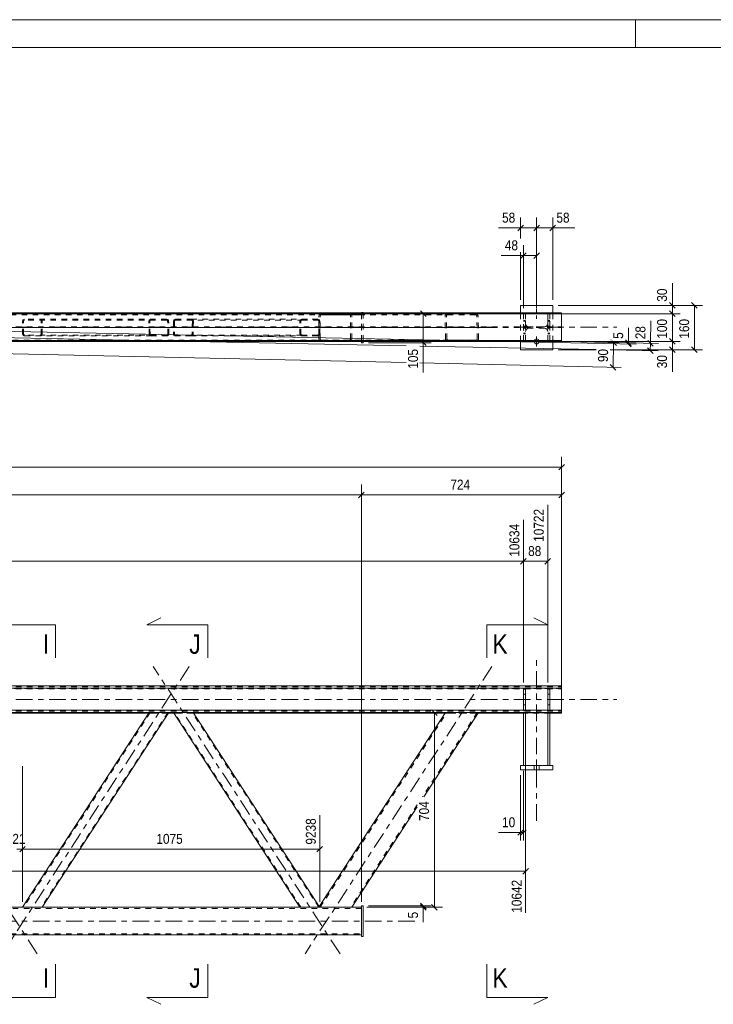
# Model space of a CAD drawing. Header units: millimetres. Extents: x 0 to 914, y 0 to 420.
# Tile 9 of 11: x 593 to 718, y 242 to 420. Entities that reach past the tile are written whole.
import ezdxf

# ---------------------------------------------------------------- set-up
doc = ezdxf.new("R2010")
doc.units = ezdxf.units.MM
for name, pattern in [('XKITLINE00', [0]), ('XKITLINE01', [4, 1, -1, 1, -1]), ('XKITLINE03', [6, 3, -1, 1, -1])]:
    doc.linetypes.add(name, pattern=pattern)
for name, color, linetype, lineweight in [('Arkusz rysunku', 3, 'Continuous', 0), ('Element', 2, 'Continuous', 0), ('Przekrój', 7, 'Continuous', 0), ('Wymiar', 4, 'Continuous', 0), ('Śruba', 3, 'Continuous', 0)]:
    doc.layers.add(name, color=color, linetype=linetype, lineweight=lineweight)
doc.styles.add('ARIAL', font='ARIAL.TTF')

msp = doc.modelspace()

# ---------------------------------------------------------------- linework, layer by layer
at = {"layer": 'Arkusz rysunku', "linetype": 'XKITLINE00', "lineweight": 0}
for p, q in [((914, 420), (0, 420)), ((704, 415), (704, 420)), ((909, 415), (5, 415))]:
    msp.add_line(p, q, dxfattribs=at)
at = {"layer": 'Element', "linetype": 'XKITLINE00', "lineweight": 0}
for p, q in [((683.23, 368.38), (683.23, 367.03)), ((683.23, 368.38), (689.03, 368.38)), ((689.03, 368.38), (689.03, 367.03)), ((152.03, 367.03), (690.63, 367.03)), ((654.46, 367.13), (654.46, 367.03)), ((654.76, 367.13), (654.46, 367.13)), ((654.76, 367.13), (654.76, 367.03)), ((690.63, 367.03), (690.63, 361.89)), ((213.7, 362.03), (690.63, 362.03)), ((213.7, 362.02), (690.63, 362.02)), ((690.63, 361.89), (213.7, 361.89)), ((213.7, 361.88), (690.63, 361.88)), ((647.25, 361.88), (647.24, 361.88)), ((675.16, 361.88), (647.25, 361.88)), ((654.46, 361.63), (654.46, 361.88)), ((654.76, 361.63), (654.46, 361.63)), ((654.76, 361.63), (654.76, 361.88)), ((670.15, 361.88), (670.15, 361.88)), ((675.16, 361.88), (675.17, 361.88)), ((683.23, 360.38), (683.23, 361.88)), ((683.73, 361.92), (683.73, 362.02)), ((683.73, 361.92), (684.13, 361.92)), ((683.73, 361.88), (683.73, 361.88)), ((684.13, 361.88), (683.73, 361.88)), ((684.13, 361.92), (684.13, 362.02)), ((684.13, 361.88), (684.13, 361.88)), ((688.13, 361.92), (688.13, 362.02)), ((688.13, 361.92), (688.53, 361.92)), ((688.13, 361.88), (688.13, 361.88)), ((688.53, 361.88), (688.13, 361.88)), ((688.53, 361.92), (688.53, 362.02)), ((688.53, 361.88), (688.53, 361.88)), ((689.03, 360.38), (689.03, 361.88)), ((690.63, 361.88), (690.63, 361.89)), ((689.03, 360.38), (683.23, 360.38)), ((152.03, 299.65), (690.63, 299.65)), ((152.03, 299.25), (690.63, 299.25)), ((683.73, 295.25), (683.73, 299.23)), ((683.73, 299.23), (684.13, 299.23)), ((684.13, 299.23), (684.13, 295.25)), ((688.13, 295.25), (688.13, 299.23)), ((688.13, 299.23), (688.53, 299.23)), ((688.53, 299.23), (688.53, 295.25)), ((690.63, 299.65), (690.63, 294.7)), ((683.73, 295.28), (684.13, 295.28)), ((688.13, 295.28), (688.53, 295.28)), ((152.03, 295.25), (690.63, 295.25)), ((670.15, 294.85), (168.12, 294.85)), ((616.03, 294.7), (569.39, 294.7)), ((616.1, 294.81), (593.22, 259.65)), ((619.68, 294.81), (596.8, 259.65)), ((616.1, 294.81), (616.13, 294.82)), ((616.13, 294.82), (616.21, 294.82)), ((616.21, 294.82), (616.33, 294.82)), ((616.33, 294.82), (616.47, 294.82)), ((616.47, 294.82), (619.33, 294.82)), ((619.33, 294.82), (619.47, 294.82)), ((619.47, 294.82), (619.58, 294.82)), ((619.58, 294.82), (619.66, 294.82)), ((620.55, 294.7), (619.61, 294.7)), ((619.66, 294.82), (619.68, 294.81)), ((620.48, 294.81), (620.5, 294.82)), ((643.36, 259.65), (620.48, 294.81)), ((620.5, 294.82), (620.58, 294.82)), ((620.58, 294.82), (620.69, 294.82)), ((620.69, 294.82), (620.83, 294.82)), ((620.83, 294.82), (623.69, 294.82)), ((623.69, 294.82), (623.83, 294.82)), ((623.83, 294.82), (623.95, 294.82)), ((623.95, 294.82), (624.03, 294.82)), ((624.03, 294.82), (624.06, 294.81)), ((646.85, 259.78), (624.06, 294.81)), ((669.57, 294.7), (624.13, 294.7)), ((646.77, 259.65), (669.67, 294.84)), ((675.63, 294.84), (665.72, 279.6)), ((669.67, 294.84), (669.71, 294.85)), ((669.71, 294.85), (669.81, 294.85)), ((669.81, 294.85), (669.97, 294.85)), ((669.97, 294.85), (670.15, 294.85)), ((675.16, 294.85), (670.15, 294.85)), ((670.15, 294.85), (675.16, 294.85)), ((675.16, 294.85), (675.35, 294.85)), ((675.17, 294.85), (690.63, 294.85)), ((675.35, 294.85), (675.5, 294.85)), ((675.5, 294.85), (675.6, 294.85)), ((683.73, 294.7), (675.54, 294.7)), ((675.6, 294.85), (675.63, 294.84)), ((683.73, 294.85), (683.73, 285.29)), ((684.13, 294.85), (683.73, 294.85)), ((684.13, 285.29), (684.13, 294.85)), ((684.13, 294.8), (684.17, 294.79)), ((684.17, 294.79), (684.3, 294.79)), ((684.3, 294.79), (684.5, 294.78)), ((684.5, 294.78), (684.73, 294.78)), ((684.73, 294.78), (687.53, 294.78)), ((687.53, 294.78), (687.76, 294.78)), ((687.76, 294.78), (687.95, 294.79)), ((687.95, 294.79), (688.08, 294.79)), ((688.08, 294.79), (688.13, 294.8)), ((688.53, 294.85), (688.13, 294.85)), ((688.13, 294.85), (688.13, 285.29)), ((688.53, 285.29), (688.53, 294.85)), ((690.63, 294.7), (688.53, 294.7)), ((683.23, 285.29), (683.23, 284.49)), ((689.03, 285.29), (683.23, 285.29)), ((689.03, 284.49), (689.03, 285.29)), ((683.23, 284.49), (689.03, 284.49)), ((664.53, 277.77), (652.74, 259.65)), ((654.46, 259.9), (654.46, 254.4)), ((654.46, 259.9), (654.76, 259.9)), ((654.76, 259.9), (654.76, 254.4)), ((646.77, 259.65), (277.03, 259.65)), ((646.77, 259.65), (646.77, 259.65)), ((652.7, 259.65), (646.77, 259.65)), ((652.74, 259.65), (652.7, 259.65)), ((654.46, 259.65), (652.74, 259.65)), ((277.09, 254.65), (654.46, 254.65)), ((654.46, 254.4), (654.76, 254.4))]:
    msp.add_line(p, q, dxfattribs=at)
at = {"layer": 'Element', "linetype": 'XKITLINE01', "lineweight": 0}
for p, q in [((152.03, 367.01), (690.63, 367.01)), ((690.63, 366.89), (152.03, 366.89)), ((690.63, 366.88), (152.03, 366.88)), ((185.07, 366.88), (654.46, 366.88)), ((185.07, 366.68), (654.46, 366.68)), ((646.77, 366.48), (646.81, 366.63)), ((646.77, 362.28), (646.77, 366.48)), ((647.03, 366.55), (647.01, 366.48)), ((647.01, 362.28), (647.01, 366.48)), ((647.08, 366.62), (647.03, 366.55)), ((647.07, 366.85), (647.25, 366.88)), ((647.16, 366.66), (647.08, 366.62)), ((647.25, 366.68), (647.16, 366.66)), ((675.06, 366.88), (647.25, 366.88)), ((675.07, 366.68), (647.25, 366.68)), ((652.26, 366.88), (652.44, 366.85)), ((652.35, 366.66), (652.26, 366.68)), ((652.43, 366.62), (652.35, 366.66)), ((652.48, 366.55), (652.43, 366.62)), ((652.5, 366.48), (652.48, 366.55)), ((652.5, 362.28), (652.5, 366.48)), ((652.7, 366.63), (652.74, 366.48)), ((652.74, 362.28), (652.74, 366.48)), ((654.46, 367.03), (654.46, 361.88)), ((654.46, 366.88), (654.46, 361.88)), ((654.76, 367.03), (654.76, 361.88)), ((669.62, 366.63), (669.58, 366.48)), ((669.67, 362.28), (669.58, 366.48)), ((669.72, 366.76), (669.62, 366.63)), ((669.87, 366.85), (669.72, 366.76)), ((669.82, 366.48), (669.84, 366.55)), ((669.91, 362.28), (669.82, 366.48)), ((669.84, 366.55), (669.89, 366.62)), ((670.05, 366.88), (669.87, 366.85)), ((669.89, 366.62), (669.96, 366.66)), ((669.96, 366.66), (670.06, 366.68)), ((675.25, 366.85), (675.06, 366.88)), ((675.07, 366.68), (675.16, 366.66)), ((675.16, 366.66), (675.24, 366.62)), ((675.24, 366.62), (675.29, 366.55)), ((675.4, 366.76), (675.25, 366.85)), ((675.29, 366.55), (675.31, 366.48)), ((675.39, 362.28), (675.31, 366.48)), ((675.51, 366.63), (675.4, 366.76)), ((675.55, 366.48), (675.51, 366.63)), ((675.63, 362.28), (675.55, 366.48)), ((683.23, 361.88), (683.23, 367.03)), ((684.13, 366.99), (683.73, 366.99)), ((683.73, 366.99), (683.73, 364.55)), ((683.73, 366.88), (684.13, 366.88)), ((683.73, 361.88), (683.73, 366.88)), ((684.13, 366.86), (683.73, 366.86)), ((684.13, 364.55), (684.13, 366.99)), ((684.13, 366.88), (684.13, 365.1)), ((688.53, 366.99), (688.13, 366.99)), ((688.13, 366.99), (688.13, 364.55)), ((688.13, 365.1), (688.13, 366.88)), ((688.13, 366.88), (688.53, 366.88)), ((688.53, 366.86), (688.13, 366.86)), ((688.53, 364.55), (688.53, 366.99)), ((688.53, 361.88), (688.53, 366.88)), ((689.03, 361.88), (689.03, 367.03)), ((593.22, 365.58), (593.25, 365.69)), ((593.22, 363.18), (593.22, 365.58)), ((593.25, 365.69), (593.33, 365.79)), ((593.33, 365.79), (593.45, 365.85)), ((593.42, 365.63), (593.4, 365.58)), ((593.4, 363.18), (593.4, 365.58)), ((593.46, 365.68), (593.42, 365.63)), ((593.45, 365.85), (593.58, 365.88)), ((593.51, 365.72), (593.46, 365.68)), ((593.58, 365.73), (593.51, 365.72)), ((619.27, 365.88), (593.58, 365.88)), ((619.27, 365.73), (593.58, 365.73)), ((596.45, 365.88), (596.58, 365.85)), ((596.51, 365.72), (596.45, 365.73)), ((596.57, 365.68), (596.51, 365.72)), ((596.61, 365.63), (596.57, 365.68)), ((596.58, 365.85), (596.7, 365.79)), ((596.62, 365.58), (596.61, 365.63)), ((596.62, 363.18), (596.62, 365.58)), ((596.7, 365.79), (596.78, 365.69)), ((596.78, 365.69), (596.8, 365.58)), ((596.8, 363.18), (596.8, 365.58)), ((616.08, 365.69), (616.05, 365.58)), ((616.1, 363.18), (616.05, 365.58)), ((616.15, 365.79), (616.08, 365.69)), ((616.27, 365.85), (616.15, 365.79)), ((616.23, 365.58), (616.25, 365.63)), ((616.28, 363.18), (616.23, 365.58)), ((616.25, 365.63), (616.28, 365.68)), ((616.41, 365.88), (616.27, 365.85)), ((616.28, 365.68), (616.34, 365.72)), ((616.34, 365.72), (616.41, 365.73)), ((619.41, 365.85), (619.27, 365.88)), ((619.27, 365.73), (619.34, 365.72)), ((619.34, 365.72), (619.4, 365.68)), ((619.4, 365.68), (619.44, 365.63)), ((619.52, 365.79), (619.41, 365.85)), ((619.44, 365.63), (619.45, 365.58)), ((619.5, 363.18), (619.45, 365.58)), ((619.6, 365.69), (619.52, 365.79)), ((619.63, 365.58), (619.6, 365.69)), ((619.68, 363.18), (619.63, 365.58)), ((620.53, 365.58), (620.48, 363.18)), ((620.56, 365.69), (620.53, 365.58)), ((620.64, 365.79), (620.56, 365.69)), ((620.75, 365.85), (620.64, 365.79)), ((620.71, 365.58), (620.66, 363.18)), ((620.71, 365.58), (620.72, 365.64)), ((620.72, 365.64), (620.76, 365.68)), ((620.89, 365.88), (620.75, 365.85)), ((620.76, 365.68), (620.82, 365.72)), ((620.82, 365.72), (620.89, 365.73)), ((620.89, 365.88), (623.75, 365.88)), ((620.89, 365.73), (643.72, 365.73)), ((620.89, 365.73), (623.75, 365.73)), ((623.75, 365.88), (646.58, 365.88)), ((623.89, 365.85), (623.75, 365.88)), ((623.75, 365.73), (623.82, 365.72)), ((623.82, 365.72), (623.88, 365.68)), ((623.88, 365.68), (623.92, 365.64)), ((623.93, 365.58), (623.88, 363.18)), ((624.01, 365.79), (623.89, 365.85)), ((623.92, 365.64), (623.93, 365.58)), ((624.08, 365.69), (624.01, 365.79)), ((624.11, 365.58), (624.06, 363.18)), ((624.11, 365.58), (624.08, 365.69)), ((643.36, 365.58), (643.39, 365.69)), ((643.36, 363.18), (643.36, 365.58)), ((643.39, 365.69), (643.46, 365.79)), ((643.46, 365.79), (643.58, 365.85)), ((643.55, 365.63), (643.54, 365.58)), ((643.54, 363.18), (643.54, 365.58)), ((643.59, 365.68), (643.55, 365.63)), ((643.58, 365.85), (643.72, 365.88)), ((643.65, 365.72), (643.59, 365.68)), ((643.72, 365.73), (643.65, 365.72)), ((646.58, 365.88), (643.72, 365.88)), ((643.72, 365.73), (646.58, 365.73)), ((646.58, 365.88), (646.72, 365.85)), ((646.65, 365.72), (646.58, 365.73)), ((646.71, 365.68), (646.65, 365.72)), ((646.75, 365.63), (646.71, 365.68)), ((646.72, 365.85), (646.83, 365.79)), ((646.76, 365.58), (646.75, 365.63)), ((646.76, 363.18), (646.76, 365.58)), ((646.83, 365.79), (646.91, 365.69)), ((646.91, 365.69), (646.94, 365.58)), ((646.94, 363.18), (646.94, 365.58)), ((683.73, 365.64), (684.13, 365.64)), ((683.73, 365.52), (684.13, 365.52)), ((684.17, 364.87), (684.13, 365.1)), ((684.13, 365.1), (684.17, 364.87)), ((684.3, 364.68), (684.17, 364.87)), ((684.5, 364.55), (684.3, 364.68)), ((687.95, 364.68), (687.76, 364.55)), ((688.08, 364.87), (687.95, 364.68)), ((688.13, 365.1), (688.08, 364.87)), ((688.08, 364.87), (688.13, 365.1)), ((688.13, 365.64), (688.53, 365.64)), ((688.13, 365.52), (688.53, 365.52)), ((152.03, 364.53), (690.63, 364.53)), ((152.03, 364.37), (690.63, 364.37)), ((593.25, 363.06), (593.22, 363.18)), ((593.33, 362.97), (593.25, 363.06)), ((593.45, 362.9), (593.33, 362.97)), ((593.4, 363.18), (593.42, 363.12)), ((593.42, 363.12), (593.46, 363.07)), ((593.58, 362.88), (593.45, 362.9)), ((593.46, 363.07), (593.51, 363.04)), ((593.51, 363.04), (593.58, 363.03)), ((619.33, 363.03), (593.58, 363.03)), ((593.58, 362.88), (616.47, 362.88)), ((596.45, 363.03), (596.51, 363.04)), ((596.58, 362.9), (596.45, 362.88)), ((596.51, 363.04), (596.57, 363.07)), ((596.57, 363.07), (596.61, 363.12)), ((596.7, 362.97), (596.58, 362.9)), ((596.61, 363.12), (596.62, 363.18)), ((596.78, 363.06), (596.7, 362.97)), ((596.8, 363.18), (596.78, 363.06)), ((616.1, 363.18), (616.13, 363.06)), ((616.13, 363.06), (616.21, 362.97)), ((616.21, 362.97), (616.33, 362.9)), ((616.3, 363.12), (616.28, 363.18)), ((616.34, 363.07), (616.3, 363.12)), ((616.33, 362.9), (616.47, 362.88)), ((616.4, 363.04), (616.34, 363.07)), ((616.46, 363.03), (616.4, 363.04)), ((616.47, 362.88), (619.33, 362.88)), ((619.4, 363.04), (619.33, 363.03)), ((619.33, 362.88), (619.47, 362.9)), ((619.45, 363.07), (619.4, 363.04)), ((619.49, 363.12), (619.45, 363.07)), ((619.47, 362.9), (619.58, 362.97)), ((619.5, 363.18), (619.49, 363.12)), ((619.58, 362.97), (619.66, 363.06)), ((619.66, 363.06), (619.68, 363.18)), ((620.48, 363.18), (620.5, 363.06)), ((620.5, 363.06), (620.58, 362.97)), ((620.58, 362.97), (620.69, 362.9)), ((620.67, 363.12), (620.66, 363.18)), ((620.71, 363.07), (620.67, 363.12)), ((620.69, 362.9), (620.83, 362.88)), ((620.76, 363.04), (620.71, 363.07)), ((620.83, 363.03), (620.76, 363.04)), ((643.72, 363.03), (620.83, 363.03)), ((620.83, 363.03), (623.7, 363.03)), ((623.69, 362.88), (620.83, 362.88)), ((623.69, 362.88), (623.83, 362.9)), ((646.58, 362.88), (623.69, 362.88)), ((623.77, 363.04), (623.7, 363.03)), ((623.82, 363.07), (623.77, 363.04)), ((623.86, 363.12), (623.82, 363.07)), ((623.83, 362.9), (623.95, 362.97)), ((623.88, 363.18), (623.86, 363.12)), ((623.95, 362.97), (624.03, 363.06)), ((624.03, 363.06), (624.06, 363.18)), ((643.39, 363.06), (643.36, 363.18)), ((643.46, 362.97), (643.39, 363.06)), ((643.58, 362.9), (643.46, 362.97)), ((643.54, 363.18), (643.55, 363.12)), ((643.55, 363.12), (643.59, 363.07)), ((643.72, 362.88), (643.58, 362.9)), ((643.59, 363.07), (643.65, 363.04)), ((643.65, 363.04), (643.72, 363.03)), ((646.58, 363.03), (643.72, 363.03)), ((643.72, 362.88), (646.58, 362.88)), ((646.58, 363.03), (646.65, 363.04)), ((646.72, 362.9), (646.58, 362.88)), ((646.65, 363.04), (646.71, 363.07)), ((646.71, 363.07), (646.75, 363.12)), ((646.83, 362.97), (646.72, 362.9)), ((646.75, 363.12), (646.76, 363.18)), ((646.91, 363.06), (646.83, 362.97)), ((646.94, 363.18), (646.91, 363.06)), ((683.73, 364.61), (684.13, 364.61)), ((683.73, 364.55), (684.13, 364.55)), ((684.13, 364.36), (683.73, 364.36)), ((683.73, 362.02), (683.73, 364.36)), ((684.13, 364.3), (683.73, 364.3)), ((683.73, 363.39), (684.13, 363.39)), ((683.73, 363.27), (684.13, 363.27)), ((684.13, 362.02), (684.13, 364.36)), ((684.13, 363.65), (684.17, 363.88)), ((684.17, 363.88), (684.13, 363.65)), ((684.13, 361.88), (684.13, 363.65)), ((684.17, 363.88), (684.3, 364.08)), ((684.3, 364.08), (684.5, 364.21)), ((684.73, 364.5), (684.5, 364.55)), ((684.5, 364.55), (684.73, 364.5)), ((684.5, 364.21), (684.73, 364.25)), ((684.73, 364.25), (684.5, 364.21)), ((687.53, 364.5), (684.73, 364.5)), ((687.53, 364.25), (684.73, 364.25)), ((687.76, 364.55), (687.53, 364.5)), ((687.53, 364.5), (687.76, 364.55)), ((687.53, 364.25), (687.76, 364.21)), ((687.76, 364.21), (687.53, 364.25)), ((687.76, 364.21), (687.95, 364.08)), ((687.95, 364.08), (688.08, 363.88)), ((688.08, 363.88), (688.13, 363.65)), ((688.13, 363.65), (688.08, 363.88)), ((688.13, 364.61), (688.53, 364.61)), ((688.13, 364.55), (688.53, 364.55)), ((688.53, 364.36), (688.13, 364.36)), ((688.13, 362.02), (688.13, 364.36)), ((688.53, 364.3), (688.13, 364.3)), ((688.13, 361.88), (688.13, 363.65)), ((688.13, 363.39), (688.53, 363.39)), ((688.13, 363.27), (688.53, 363.27)), ((688.53, 362.02), (688.53, 364.36)), ((654.46, 362.08), (213.7, 362.08)), ((654.46, 361.88), (213.7, 361.88)), ((646.81, 362.12), (646.77, 362.28)), ((647.01, 362.28), (647.03, 362.2)), ((647.03, 362.2), (647.08, 362.14)), ((647.24, 361.88), (647.07, 361.91)), ((647.08, 362.14), (647.16, 362.09)), ((647.16, 362.09), (647.25, 362.08)), ((647.25, 362.08), (675.16, 362.08)), ((652.26, 362.08), (652.35, 362.09)), ((652.34, 361.89), (652.26, 361.88)), ((652.44, 361.91), (652.34, 361.89)), ((652.35, 362.09), (652.43, 362.14)), ((652.43, 362.14), (652.48, 362.2)), ((652.48, 362.2), (652.5, 362.28)), ((652.74, 362.28), (652.7, 362.12)), ((669.71, 362.12), (669.67, 362.28)), ((669.79, 362.03), (669.71, 362.12)), ((669.81, 361.99), (669.79, 362.03)), ((669.81, 361.99), (669.97, 361.91)), ((669.93, 362.2), (669.91, 362.28)), ((669.98, 362.14), (669.93, 362.2)), ((670.15, 361.88), (669.97, 361.91)), ((670.06, 362.09), (669.98, 362.14)), ((670.15, 362.08), (670.06, 362.09)), ((675.16, 362.08), (670.15, 362.08)), ((675.25, 362.09), (675.16, 362.08)), ((675.17, 361.88), (675.35, 361.91)), ((675.33, 362.14), (675.25, 362.09)), ((675.38, 362.2), (675.33, 362.14)), ((675.35, 361.91), (675.5, 361.99)), ((675.39, 362.28), (675.38, 362.2)), ((675.5, 361.99), (675.53, 362.03)), ((675.53, 362.03), (675.6, 362.12)), ((675.6, 362.12), (675.63, 362.28)), ((683.73, 362.04), (684.13, 362.04)), ((688.13, 362.04), (688.53, 362.04)), ((690.63, 361.89), (690.63, 362.03)), ((690.63, 361.88), (690.63, 361.88)), ((152.03, 299.5), (690.63, 299.5)), ((690.63, 299.15), (152.03, 299.15)), ((152.03, 299.1), (690.63, 299.1)), ((683.73, 299.18), (684.13, 299.18)), ((684.13, 299.11), (683.73, 299.11)), ((683.73, 299.11), (683.73, 299.07)), ((683.73, 299.11), (683.73, 295.12)), ((683.73, 299.07), (684.13, 299.07)), ((684.13, 299.07), (684.13, 299.11)), ((684.13, 299.11), (684.13, 295.12)), ((688.13, 299.18), (688.53, 299.18)), ((688.53, 299.11), (688.13, 299.11)), ((688.13, 299.11), (688.13, 299.07)), ((688.13, 299.11), (688.13, 295.12)), ((688.13, 299.07), (688.53, 299.07)), ((688.53, 299.07), (688.53, 299.11)), ((688.53, 299.11), (688.53, 295.12)), ((690.63, 299.1), (690.63, 299.25)), ((683.73, 298.15), (684.13, 298.15)), ((683.73, 298.15), (684.13, 298.15)), ((688.13, 298.15), (688.53, 298.15)), ((688.13, 298.15), (688.53, 298.15)), ((683.73, 296.2), (684.13, 296.2)), ((683.73, 296.2), (684.13, 296.2)), ((688.13, 296.2), (688.53, 296.2)), ((688.13, 296.2), (688.53, 296.2)), ((152.03, 295.2), (690.63, 295.2)), ((152.03, 295.1), (690.63, 295.1)), ((616.28, 294.81), (593.4, 259.65)), ((619.5, 294.81), (596.62, 259.65)), ((619.61, 294.7), (616.03, 294.7)), ((616.08, 294.74), (616.05, 294.74)), ((616.15, 294.73), (616.08, 294.74)), ((616.27, 294.73), (616.15, 294.73)), ((616.23, 294.74), (616.25, 294.74)), ((616.25, 294.74), (616.27, 294.74)), ((616.27, 294.74), (616.28, 294.74)), ((616.41, 294.73), (616.27, 294.73)), ((616.28, 294.81), (616.3, 294.82)), ((616.28, 294.74), (616.34, 294.73)), ((616.3, 294.82), (616.33, 294.82)), ((616.33, 294.82), (616.34, 294.82)), ((616.4, 294.82), (616.34, 294.82)), ((616.34, 294.73), (616.41, 294.73)), ((616.46, 294.82), (616.4, 294.82)), ((616.41, 294.73), (619.27, 294.73)), ((616.41, 294.73), (619.27, 294.73)), ((616.46, 294.82), (619.33, 294.82)), ((619.27, 294.73), (619.34, 294.73)), ((619.27, 294.73), (619.41, 294.73)), ((619.4, 294.82), (619.33, 294.82)), ((619.34, 294.73), (619.4, 294.74)), ((619.45, 294.82), (619.4, 294.82)), ((619.4, 294.74), (619.41, 294.74)), ((619.41, 294.74), (619.44, 294.74)), ((619.41, 294.73), (619.45, 294.73)), ((619.44, 294.74), (619.45, 294.74)), ((619.45, 294.82), (619.46, 294.82)), ((619.45, 294.73), (619.52, 294.73)), ((619.46, 294.82), (619.49, 294.82)), ((619.49, 294.82), (619.5, 294.81)), ((619.6, 294.74), (619.52, 294.73)), ((619.63, 294.74), (619.6, 294.74)), ((620.48, 294.81), (620.53, 294.74)), ((620.56, 294.74), (620.53, 294.74)), ((624.13, 294.7), (620.55, 294.7)), ((620.64, 294.73), (620.56, 294.74)), ((620.75, 294.73), (620.64, 294.73)), ((620.66, 294.81), (620.67, 294.82)), ((620.71, 294.74), (620.66, 294.81)), ((620.67, 294.82), (620.7, 294.82)), ((620.7, 294.82), (620.71, 294.82)), ((620.76, 294.82), (620.71, 294.82)), ((643.54, 259.65), (620.71, 294.74)), ((620.71, 294.74), (620.72, 294.74)), ((620.72, 294.74), (620.75, 294.74)), ((620.75, 294.74), (620.76, 294.74)), ((620.89, 294.73), (620.75, 294.73)), ((620.83, 294.82), (620.76, 294.82)), ((620.76, 294.74), (620.82, 294.73)), ((620.82, 294.73), (620.89, 294.73)), ((620.83, 294.82), (623.7, 294.82)), ((620.89, 294.73), (623.75, 294.73)), ((620.89, 294.73), (623.75, 294.73)), ((623.77, 294.82), (623.7, 294.82)), ((623.75, 294.73), (623.82, 294.73)), ((623.75, 294.73), (623.89, 294.73)), ((623.82, 294.82), (623.77, 294.82)), ((623.82, 294.82), (623.83, 294.82)), ((623.82, 294.73), (623.88, 294.74)), ((623.83, 294.82), (623.86, 294.82)), ((623.86, 294.82), (623.88, 294.81)), ((623.93, 294.74), (623.88, 294.81)), ((623.88, 294.74), (623.89, 294.74)), ((623.89, 294.74), (623.92, 294.74)), ((623.89, 294.73), (623.93, 294.73)), ((623.92, 294.74), (623.93, 294.74)), ((646.76, 259.65), (623.93, 294.74)), ((623.93, 294.73), (624.01, 294.73)), ((624.08, 294.74), (624.01, 294.73)), ((624.06, 294.81), (624.11, 294.74)), ((624.11, 294.74), (624.08, 294.74)), ((647.01, 259.65), (669.91, 294.84)), ((675.39, 294.84), (665.48, 279.6)), ((675.54, 294.7), (669.57, 294.7)), ((669.62, 294.71), (669.58, 294.71)), ((669.72, 294.7), (669.62, 294.71)), ((669.87, 294.7), (669.72, 294.7)), ((669.82, 294.71), (669.84, 294.71)), ((669.84, 294.71), (669.89, 294.71)), ((670.05, 294.7), (669.87, 294.7)), ((669.89, 294.71), (669.96, 294.7)), ((669.93, 294.84), (669.91, 294.84)), ((669.98, 294.85), (669.93, 294.84)), ((669.96, 294.7), (670.06, 294.7)), ((670.06, 294.85), (669.98, 294.85)), ((670.05, 294.7), (675.06, 294.7)), ((670.15, 294.85), (670.06, 294.85)), ((670.06, 294.7), (675.07, 294.7)), ((670.15, 294.85), (670.15, 294.85)), ((670.15, 294.85), (675.16, 294.85)), ((675.25, 294.7), (675.06, 294.7)), ((675.07, 294.7), (675.16, 294.7)), ((675.17, 294.85), (675.16, 294.85)), ((675.25, 294.85), (675.16, 294.85)), ((675.16, 294.7), (675.24, 294.71)), ((675.24, 294.71), (675.25, 294.71)), ((675.33, 294.85), (675.25, 294.85)), ((675.25, 294.71), (675.29, 294.71)), ((675.4, 294.7), (675.25, 294.7)), ((675.29, 294.71), (675.31, 294.71)), ((675.33, 294.85), (675.34, 294.85)), ((675.34, 294.85), (675.38, 294.84)), ((675.38, 294.84), (675.39, 294.84)), ((675.51, 294.71), (675.4, 294.7)), ((675.55, 294.71), (675.51, 294.71)), ((683.73, 295.24), (683.73, 295.25)), ((683.73, 295.24), (683.73, 295.25)), ((684.13, 295.24), (683.73, 295.24)), ((683.73, 295.17), (684.13, 295.17)), ((684.13, 295.12), (683.73, 295.12)), ((688.53, 294.7), (683.73, 294.7)), ((683.73, 294.7), (684.13, 294.7)), ((684.13, 295.25), (684.13, 295.24)), ((684.13, 295.24), (684.13, 295.25)), ((684.17, 294.76), (684.13, 294.75)), ((684.3, 294.77), (684.17, 294.76)), ((684.5, 294.77), (684.3, 294.77)), ((684.73, 294.77), (684.5, 294.77)), ((684.73, 294.77), (687.53, 294.77)), ((687.76, 294.77), (687.53, 294.77)), ((687.95, 294.77), (687.76, 294.77)), ((688.08, 294.76), (687.95, 294.77)), ((688.13, 294.75), (688.08, 294.76)), ((688.13, 295.24), (688.13, 295.25)), ((688.13, 295.24), (688.13, 295.25)), ((688.53, 295.24), (688.13, 295.24)), ((688.13, 295.17), (688.53, 295.17)), ((688.53, 295.12), (688.13, 295.12)), ((688.13, 294.7), (688.53, 294.7)), ((688.53, 295.25), (688.53, 295.24)), ((688.53, 295.24), (688.53, 295.25)), ((690.63, 294.85), (690.63, 294.7)), ((683.73, 285.29), (684.73, 285.29)), ((684.73, 285.29), (688.13, 285.29)), ((688.13, 285.29), (688.53, 285.29)), ((664.53, 278.14), (652.5, 259.65)), ((646.94, 259.65), (646.85, 259.78)), ((654.46, 259.45), (277.09, 259.45)), ((596.8, 259.65), (593.22, 259.65)), ((646.94, 259.65), (643.36, 259.65)), ((652.74, 259.65), (646.77, 259.65)), ((646.77, 259.65), (646.77, 259.65)), ((647.01, 259.65), (647.01, 259.65)), ((647.25, 259.65), (647.01, 259.65)), ((647.25, 259.65), (647.25, 259.65)), ((647.25, 259.65), (647.25, 259.65)), ((654.46, 254.65), (654.46, 259.65)), ((277.09, 254.85), (654.46, 254.85))]:
    msp.add_line(p, q, dxfattribs=at)
at = {"layer": 'Element', "linetype": 'XKITLINE03', "lineweight": 0}
for p, q in [((142.03, 364.45), (700.63, 364.45)), ((175.07, 364.38), (664.46, 364.38)), ((595.86, 364.38), (562.1, 364.38)), ((623.32, 364.38), (589.56, 364.38)), ((650.6, 364.38), (616.84, 364.38)), ((678.06, 364.38), (644.3, 364.38)), ((686.13, 364.38), (686.13, 364.38)), ((686.13, 275.29), (686.13, 304.78)), ((623.32, 303.16), (589.56, 251.27)), ((650.6, 251.27), (616.84, 303.16)), ((678.06, 303.16), (644.3, 251.27)), ((142.03, 297.18), (700.63, 297.18)), ((595.86, 251.27), (579.05, 277.12)), ((277.09, 257.15), (664.46, 257.15))]:
    msp.add_line(p, q, dxfattribs=at)
at = {"layer": 'Element', "linetype": 'XKITLINE01', "lineweight": 0}
for centre, radius, start, end in [((647.2, 366.42), 0.446, 107.7811, 152.1565), ((652.31, 366.42), 0.446, 27.8436, 72.219), ((684.73, 365.1), 0.6, 202.5, 247.5), ((687.53, 365.1), 0.6, 292.5, 337.5), ((684.73, 363.65), 0.6, 112.5, 157.5), ((687.53, 363.65), 0.6, 22.5, 67.5), ((647.2, 362.33), 0.446, 207.8436, 252.219), ((652.31, 362.33), 0.446, 287.7811, 332.1565)]:
    msp.add_arc(centre, radius, start, end, dxfattribs=at)
at = {"layer": 'Przekrój', "linetype": 'XKITLINE00', "lineweight": 0}
for p, q in [((615.69, 310.69), (618.19, 311.94)), ((688.13, 310.69), (685.63, 311.94)), ((593.2, 310.69), (588.2, 310.69)), ((599.2, 310.69), (593.2, 310.69)), ((599.2, 310.69), (599.2, 304.69)), ((620.69, 310.69), (615.69, 310.69)), ((626.69, 310.69), (620.69, 310.69)), ((626.69, 310.69), (626.69, 304.69)), ((677.13, 310.69), (677.13, 304.69)), ((677.13, 310.69), (683.13, 310.69)), ((683.13, 310.69), (688.13, 310.69)), ((599.2, 243.37), (599.2, 249.37)), ((626.69, 243.37), (626.69, 249.37)), ((677.13, 243.37), (677.13, 249.37)), ((593.2, 243.37), (588.2, 243.37)), ((599.2, 243.37), (593.2, 243.37)), ((615.69, 243.37), (618.19, 242.12)), ((620.69, 243.37), (615.69, 243.37)), ((626.69, 243.37), (620.69, 243.37)), ((677.13, 243.37), (683.13, 243.37)), ((683.13, 243.37), (688.13, 243.37)), ((688.13, 243.37), (685.63, 242.12))]:
    msp.add_line(p, q, dxfattribs=at)
at = {"layer": 'Wymiar', "linetype": 'XKITLINE00', "lineweight": 0}
for p, q in [((683.23, 380.5), (683.23, 384.24)), ((686.13, 367.88), (686.13, 384.24)), ((686.13, 367.88), (686.13, 384.24)), ((689.03, 369.38), (689.03, 384.24)), ((683.74, 382.89), (682.72, 381.87)), ((686.64, 382.89), (685.62, 381.87)), ((686.64, 382.89), (685.62, 381.87)), ((689.54, 382.89), (688.52, 381.87)), ((683.23, 382.38), (679.21, 382.38)), ((683.23, 382.38), (679.21, 382.38)), ((683.23, 382.38), (686.13, 382.38)), ((686.13, 382.38), (689.03, 382.38)), ((689.03, 382.38), (693.05, 382.38)), ((689.03, 382.38), (693.05, 382.38)), ((683.73, 367.88), (683.73, 379.24)), ((686.13, 367.88), (686.13, 379.24)), ((683.73, 377.38), (679.71, 377.38)), ((683.73, 377.38), (679.71, 377.38)), ((684.24, 377.89), (683.22, 376.87)), ((683.23, 369.38), (683.23, 377.98)), ((683.73, 377.38), (686.13, 377.38)), ((686.64, 377.89), (685.62, 376.87)), ((710.65, 368.38), (710.65, 372.4)), ((710.65, 368.38), (710.65, 372.4)), ((690.03, 368.38), (712.09, 368.38)), ((691.63, 368.38), (716.09, 368.38)), ((710.14, 368.89), (711.16, 367.87)), ((710.65, 366.88), (710.65, 368.38)), ((714.14, 368.89), (715.16, 367.87)), ((714.65, 360.38), (714.65, 368.38)), ((689.63, 366.88), (212.44, 366.88)), ((655.46, 366.88), (667.09, 366.88)), ((665.14, 367.39), (666.16, 366.37)), ((665.65, 361.63), (665.65, 366.88)), ((689.53, 366.88), (712.09, 366.88)), ((689.53, 366.88), (712.09, 366.88)), ((710.14, 367.39), (711.16, 366.37)), ((710.14, 367.39), (711.16, 366.37)), ((710.65, 361.88), (710.65, 366.88)), ((311.86, 365.86), (662.53, 358.04)), ((428.99, 365.86), (662.53, 361.09)), ((483.72, 365.86), (704.13, 361.36)), ((706.7, 361.55), (706.78, 365.57)), ((706.7, 361.55), (706.78, 365.57)), ((702.7, 361.63), (702.75, 364.32)), ((702.7, 361.63), (702.75, 364.32)), ((655.76, 361.63), (667.09, 361.63)), ((665.14, 362.14), (666.16, 361.12)), ((665.65, 361.63), (665.65, 356.27)), ((665.65, 361.63), (665.65, 356.27)), ((689.53, 361.88), (712.09, 361.88)), ((689.53, 361.88), (712.09, 361.88)), ((691.63, 361.86), (708.14, 361.52)), ((691.63, 361.86), (704.14, 361.6)), ((691.63, 361.86), (701.48, 361.64)), ((699.54, 362.19), (699.59, 362.14)), ((699.71, 362.01), (700.53, 361.15)), ((699.94, 357.21), (700.04, 361.67)), ((702.19, 361.9), (703.19, 360.87)), ((702.2, 362.15), (703.2, 361.11)), ((702.69, 361.38), (702.7, 361.63)), ((706.2, 362.07), (707.2, 361.03)), ((706.67, 360.19), (706.7, 361.55)), ((710.14, 362.39), (711.16, 361.37)), ((710.14, 362.39), (711.16, 361.37)), ((710.65, 360.38), (710.65, 361.88)), ((665.05, 361.04), (696.89, 360.39)), ((690.03, 360.38), (696.89, 360.38)), ((691.63, 360.38), (696.89, 360.38)), ((699.41, 360.38), (716.09, 360.38)), ((699.41, 360.38), (712.09, 360.38)), ((699.41, 360.33), (708.11, 360.16)), ((706.17, 360.7), (707.17, 359.67)), ((710.14, 360.89), (711.16, 359.87)), ((710.65, 360.38), (710.65, 356.36)), ((710.65, 360.38), (710.65, 356.36)), ((714.14, 360.89), (715.16, 359.87)), ((665.05, 357.98), (701.38, 357.17)), ((699.44, 357.73), (700.44, 356.69)), ((690.63, 300.65), (690.63, 341.01)), ((151.63, 339.15), (690.63, 339.15)), ((691.14, 339.66), (690.12, 338.65)), ((654.97, 334.66), (653.95, 333.65)), ((654.97, 334.66), (653.95, 333.65)), ((654.46, 260.65), (654.46, 336.01)), ((654.46, 260.65), (654.46, 336.01)), ((691.14, 334.66), (690.12, 333.65)), ((690.63, 295.7), (690.63, 336.01)), ((185.07, 334.15), (654.46, 334.15)), ((654.46, 334.15), (690.63, 334.15)), ((688.13, 300.23), (688.13, 332.35)), ((683.73, 300.23), (683.73, 329.65)), ((683.73, 300.23), (683.73, 329.65)), ((152.03, 322.15), (683.73, 322.15)), ((684.24, 322.66), (683.22, 321.65)), ((684.24, 322.66), (683.22, 321.65)), ((683.73, 322.15), (688.13, 322.15)), ((688.64, 322.66), (687.62, 321.65)), ((667.14, 295.33), (668.16, 294.31)), ((617.11, 294.82), (669.09, 294.82)), ((667.65, 259.65), (667.65, 294.82)), ((684.13, 293.77), (684.13, 258.66)), ((593.22, 260.65), (593.22, 285.14)), ((593.22, 273.27), (593.22, 285.14)), ((683.23, 283.49), (683.23, 271.71)), ((683.73, 284.29), (683.73, 271.71)), ((646.94, 260.65), (646.94, 276.32)), ((683.23, 273.15), (679.21, 273.15)), ((683.23, 273.15), (679.21, 273.15)), ((683.74, 273.66), (682.72, 272.65)), ((684.24, 273.66), (683.22, 272.65)), ((683.23, 273.15), (683.73, 273.15)), ((593.73, 270.66), (592.72, 269.65)), ((593.73, 270.66), (592.72, 269.65)), ((593.22, 260.65), (593.22, 270.75)), ((647.45, 270.66), (646.43, 269.65)), ((592.2, 270.15), (593.22, 270.15)), ((593.22, 270.15), (646.94, 270.15)), ((277.45, 266.15), (684.13, 266.15)), ((684.64, 266.66), (683.62, 265.65)), ((655.76, 259.9), (667.09, 259.9)), ((665.14, 260.41), (666.16, 259.4)), ((665.14, 260.16), (666.16, 259.15)), ((665.65, 259.65), (665.65, 259.9)), ((667.14, 260.16), (668.16, 259.15)), ((655.46, 259.65), (669.09, 259.65)), ((655.46, 259.65), (667.09, 259.65)), ((665.65, 259.65), (665.65, 256.97)), ((665.65, 259.65), (665.65, 256.97))]:
    msp.add_line(p, q, dxfattribs=at)
at = {"layer": 'Śruba', "linetype": 'XKITLINE00', "lineweight": 0}
for p, q in [((685.23, 366.88), (685.83, 366.88)), ((686.13, 367.78), (686.13, 367.18)), ((686.13, 365.98), (686.13, 366.58)), ((687.03, 366.88), (686.43, 366.88)), ((685.23, 361.88), (687.03, 361.88)), ((686.13, 362.78), (686.13, 360.98)), ((685.68, 284.49), (685.68, 285.29)), ((685.68, 284.49), (685.68, 285.29)), ((686.13, 283.44), (686.13, 286.34)), ((686.13, 283.44), (686.13, 286.34)), ((686.58, 284.49), (686.58, 285.29)), ((686.58, 284.49), (686.58, 285.29))]:
    msp.add_line(p, q, dxfattribs=at)
msp.add_circle((686.13, 361.88), 0.45, dxfattribs=at)

# ---------------------------------------------------------------- texts
at = {"layer": 'Przekrój', "style": 'ARIAL', "width": 0.85}
for s, p in [('I', (596.9, 305.44)), ('J', (623.35, 305.44)), ('K', (678.13, 305.44)), ('I', (596.9, 245.12)), ('J', (623.35, 245.12)), ('K', (678.13, 245.12))]:
    msp.add_text(s, height=3.5, dxfattribs=at).set_placement(p)
at = {"layer": 'Wymiar', "style": 'ARIAL', "width": 0.85}
for s, p in [('58', (679.88, 383.34)), ('58', (689.7, 383.34)), ('48', (680.38, 378.34)), ('724', (670.54, 335.11)), ('88', (684.59, 323.11)), ('10', (679.88, 274.11)), ('21', (591.38, 271.11)), ('1075', (617.41, 271.11))]:
    msp.add_text(s, height=1.8, dxfattribs=at).set_placement(p)
for s, rotation, p in [('30', 90.0002, (709.69, 369.05)), ('100', 90.0002, (709.69, 362.37)), ('160', 90.0002, (713.69, 362.37)), ('5', 88.8314, (701.75, 362.33)), ('28', 88.8314, (705.75, 362.25)), ('105', 90.0002, (664.69, 356.95)), ('90', 88.7225, (699, 358.12)), ('30', 90.0002, (709.69, 357.03)), ('10722', 90.0002, (687.41, 325.67)), ('10634', 90.0002, (683.01, 322.97)), ('704', 90.0002, (666.69, 275.24)), ('9238', 90.0002, (646.22, 270.97)), ('10642', 90.0002, (683.41, 258.66)), ('5', 90.0002, (664.69, 257.64))]:
    msp.add_text(s, height=1.8, rotation=rotation, dxfattribs=at).set_placement(p)

doc.saveas('drawing.dxf')
